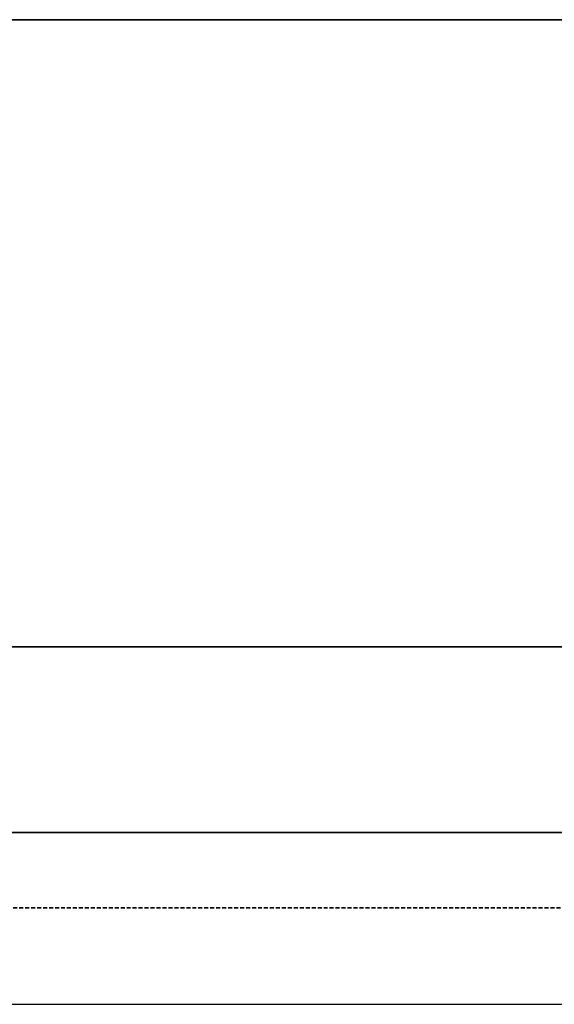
# Model space of a CAD drawing. Header units: millimetres. Extents: x 60394 to 199354, y 20895 to 166073.
# Tile 192 of 256: x 125915 to 126342, y 20895 to 21680. Entities that reach past the tile are written whole.
import ezdxf

# ---------------------------------------------------------------- set-up
doc = ezdxf.new("R2010")
doc.units = ezdxf.units.MM
doc.linetypes.add('VERDECKT', pattern=[9.525, 6.35, -3.175])
for name, color, linetype, lineweight in [('UT_SCHÉMA_PŘÍVOD', 10, 'Continuous', 35), ('UT_SCHÉMA_ZPÁTEČKA', 172, 'VERDECKT', 35), ('UT_ZAŘÍZENÍ - OT', 3, 'Continuous', 35)]:
    doc.layers.add(name, color=color, linetype=linetype, lineweight=lineweight)

msp = doc.modelspace()

# ---------------------------------------------------------------- linework, layer by layer
msp.add_line((64740.61, 20895.36), (199354.39, 20895.36))
at = {"layer": 'UT_SCHÉMA_PŘÍVOD'}
msp.add_line((127284.8, 21032.25), (124968.46, 21032.25), dxfattribs=at)
at = {"layer": 'UT_SCHÉMA_ZPÁTEČKA', "ltscale": 0.5}
msp.add_line((127361.2, 20972.34), (125035.5, 20972.34), dxfattribs=at)
at = {"layer": 'UT_ZAŘÍZENÍ - OT', "linetype": 'Continuous'}
for p, q in [((125499.76, 21680.17), (126699.76, 21680.17)), ((126699.76, 21180.17), (125499.76, 21180.17))]:
    msp.add_line(p, q, dxfattribs=at)

doc.saveas('drawing.dxf')
